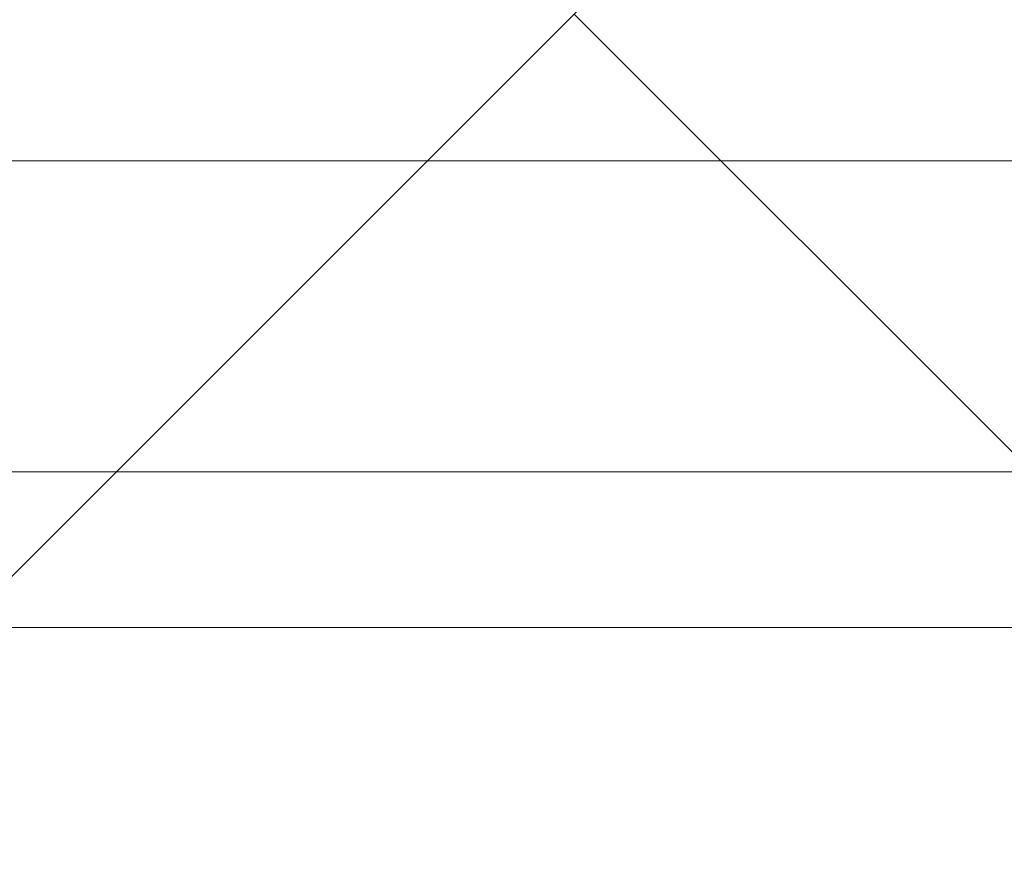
# Model space of a CAD drawing. Header units: millimetres. Extents: x -2074 to 12588, y -3630 to 101167.
# Tile 235 of 256: x 6100 to 6112, y -1620 to -1609. Entities that reach past the tile are written whole.
import ezdxf

# ---------------------------------------------------------------- set-up
doc = ezdxf.new("R2010")
doc.units = ezdxf.units.MM
doc.layers.add('SelinAr_BUD_sufit szraf', color=8, linetype='Continuous', lineweight=18)
doc.layers.add('SelinAr_WYP_armatura', color=8, linetype='Continuous', lineweight=18)

# ---------------------------------------------------------------- blocks, each defined once
blk = doc.blocks.new('ROCA DAMA_60x32')
blk.add_line((22, -28), (-22, -28))
blk.add_lwpolyline([(-30, -1.5, -0.414214), (-28.5, 0), (28.5, 0, -0.414214), (30, -1.5), (30, -27, -0.414214), (25, -32), (-25, -32, -0.414214), (-30, -27), (-30, -1.5)], format="xyb")
blk.add_lwpolyline([(22, -26), (-22, -26)])
blk = doc.blocks.new('ewerwerwerwe')
at = {"layer": 'SelinAr_WYP_armatura', "color": 211, "linetype": 'Continuous', "lineweight": 13, "xscale": -1, "rotation": 180}
blk.add_blockref('ROCA DAMA_60x32', (3104.656, 1357.241), dxfattribs=at)

msp = doc.modelspace()

# ---------------------------------------------------------------- block references
msp.add_blockref('ewerwerwerwe', (3000, -3000))

# ---------------------------------------------------------------- next in the draw order: hatches: boundary and pattern name
at = {"layer": 'SelinAr_BUD_sufit szraf', "ltscale": 2}
h = msp.add_hatch(dxfattribs=at)
h.set_pattern_fill('AR-HBONE', color=256, scale=0.3)
h.set_pattern_definition([(45, (718.544, 9684.668), (0, 43.10523), [91.44, -30.48]), (135, (740.096, 9706.22), (4e-15, 43.10523), [91.44, -30.48])])
h.paths.add_polyline_path([(6157.157, -1379.759), (6052.157, -1379.759), (6052.157, -1642.759), (6157.157, -1642.759)])
h.paths.add_polyline_path([(6042.157, -1487.759), (5807.157, -1487.759), (5807.157, -1642.759), (6042.157, -1642.759)])
h.paths.add_polyline_path([(5797.157, -1490.259), (5567.157, -1490.259), (5567.157, -1642.759), (5797.157, -1642.759)])
h.paths.add_polyline_path([(5817.157, -1329.759), (5567.157, -1329.759), (5567.157, -1477.759), (5817.157, -1477.759)])
h.paths.add_polyline_path([(5557.157, -1442.759), (5557.157, -1209.759), (4982.157, -1209.759), (4982.157, -1642.759), (5112.157, -1642.759), (5112.157, -1542.759), (5192.157, -1542.759), (5192.157, -1382.759), (5382.157, -1382.759), (5382.157, -1442.759)])
h.paths.add_polyline_path([(6039.657, -1249.759), (5827.157, -1249.759), (5827.157, -1477.759), (6039.657, -1477.759)])
h.paths.add_polyline_path([(6157.157, -1249.759), (6052.157, -1249.759), (6052.157, -1369.759), (6157.157, -1369.759)])
h.paths.add_polyline_path([(5827.157, -914.759), (5827.157, -1019.759), (5947.157, -1019.759), (5947.157, -914.759)])
h.paths.add_polyline_path([(5952.157, -1029.759), (5827.157, -1029.759), (5827.157, -1229.759), (5952.157, -1229.759)])
h.paths.add_polyline_path([(5817.157, -914.759), (5567.157, -914.759), (5567.157, -1319.759), (5817.157, -1319.759)])
h.paths.add_polyline_path([(5557.157, -914.759), (5387.157, -914.759), (5387.157, -1199.759), (5557.157, -1199.759)])
h.paths.add_polyline_path([(5192.157, -1552.759), (5122.157, -1552.759), (5122.157, -1642.759), (5192.157, -1642.759)])
h.paths.add_polyline_path([(5374.657, -914.759), (5182.157, -914.759), (5182.157, -1199.759), (5374.657, -1199.759)])
h.paths.add_polyline_path([(5172.157, -914.759), (4982.157, -914.759), (4982.157, -1199.759), (5172.157, -1199.759)])

doc.saveas('drawing.dxf')
